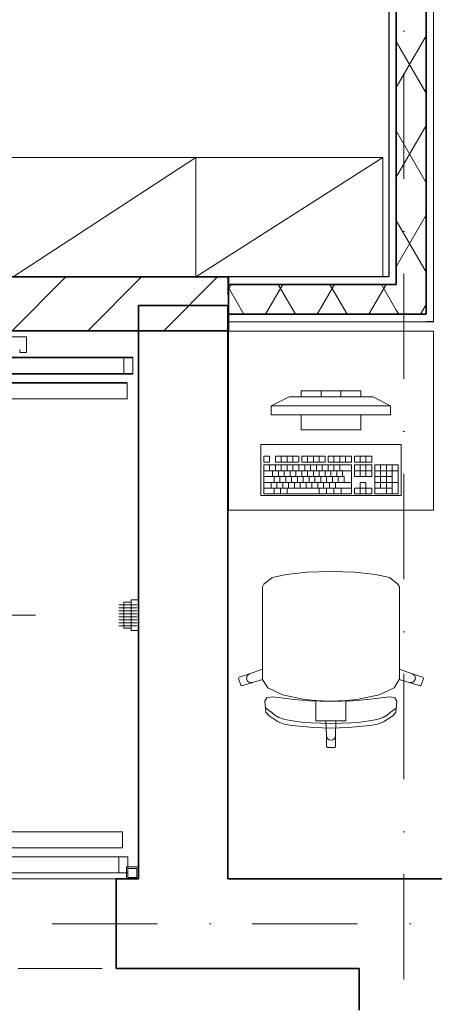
# Model space of a CAD drawing. Header units: millimetres. Extents: x -34676 to 172266, y 39940 to 476087.
# Tile 176 of 256: x 36552 to 37943, y 351421 to 354719. Entities that reach past the tile are written whole.
import ezdxf

# ---------------------------------------------------------------- set-up
doc = ezdxf.new("R2010")
doc.units = ezdxf.units.MM
doc.header["$MEASUREMENT"] = 0
for name, pattern in [('Krawędzie ukryte', [3.912222, 2.822222, -1.09]), ('Kropki i Kreski', [6.702778, 3.527778, -1.763889, 0, -1.411111]), ('TRAZO_Y_PUNTO', [10.3, 5.15, -2.5, 0.15, -2.5])]:
    doc.linetypes.add(name, pattern=pattern)
for name, color, linetype in [('#podkład', 252, 'Continuous'), ('2D - Rysunki i Obrazki', 7, 'Continuous'), ('Drzwi Archicad', 7, 'Continuous'), ('Konstrukcja - Siatka mod', 7, 'Continuous'), ('Konstrukcja - Stropy', 7, 'Continuous'), ('Konstrukcja - Ściany działowe', 7, 'Continuous'), ('Konstrukcja - Ściany nośne wew..P', 7, 'Continuous'), ('Wnętrze - Umeblowanie', 7, 'Continuous')]:
    doc.layers.add(name, color=color, linetype=linetype)

# ---------------------------------------------------------------- blocks, each defined once
blk = doc.blocks.new('kjghgg')
at = {"layer": '2D - Rysunki i Obrazki', "color": 252, "linetype": 'Continuous', "lineweight": 13, "ltscale": 100}
for p, q in [((-107814.8, 478964.3), (-107795.8, 478964.3)), ((-107814.8, 478964.3), (-107435.8, 478964.3)), ((-107435.8, 478964.3), (-107435.8, 477128.3)), ((-107810.8, 478944.3), (-107930.8, 478944.3)), ((-107810.8, 478891.3), (-107810.8, 478944.3)), ((-107832.8, 478901.3), (-107832.8, 478891.3)), ((-107454.8, 478874.3), (-109330.8, 478874.3)), ((-107832.8, 478891.3), (-107810.8, 478891.3)), ((-107484.8, 478874.3), (-107484.8, 478820.3)), ((-107454.8, 478820.3), (-107454.8, 478874.3)), ((-107454.8, 478820.3), (-109330.8, 478820.3)), ((-107472.8, 478790.3), (-109312.8, 478790.3)), ((-107472.8, 478790.3), (-109148.8, 478790.3)), ((-107472.8, 478736.3), (-107472.8, 478790.3)), ((-109312.8, 478736.3), (-107472.8, 478736.3)), ((-107472.8, 478736.3), (-109312.8, 478736.3)), ((-107472.8, 478736.3), (-109148.8, 478736.3)), ((-107500.8, 478046.3), (-107440.8, 478046.3)), ((-107495.8, 478046.3), (-107484.8, 478046.3)), ((-107484.8, 478054.8), (-107459.8, 478054.8)), ((-107484.8, 478054.8), (-107484.8, 477967.8)), ((-107459.8, 478062.8), (-107459.8, 477959.8)), ((-107459.8, 478062.8), (-107435.8, 478062.8)), ((-107435.8, 478062.8), (-107435.8, 477959.8)), ((-107500.8, 478036.3), (-107440.8, 478036.3)), ((-107500.8, 478026.3), (-107440.8, 478026.3)), ((-107500.8, 478016.3), (-107440.8, 478016.3)), ((-107495.8, 478036.3), (-107484.8, 478036.3)), ((-107495.8, 478026.3), (-107484.8, 478026.3)), ((-107495.8, 478016.3), (-107484.8, 478016.3)), ((-107500.8, 478006.3), (-107440.8, 478006.3)), ((-107500.8, 477996.3), (-107440.8, 477996.3)), ((-107500.8, 477986.3), (-107440.8, 477986.3)), ((-107500.8, 477976.3), (-107440.8, 477976.3)), ((-107495.8, 478006.3), (-107484.8, 478006.3)), ((-107495.8, 477996.3), (-107484.8, 477996.3)), ((-107495.8, 477986.3), (-107484.8, 477986.3)), ((-107495.8, 477976.3), (-107484.8, 477976.3)), ((-107484.8, 477967.8), (-107459.8, 477967.8)), ((-107459.8, 477959.8), (-107435.8, 477959.8)), ((-107488.8, 477286.3), (-109312.8, 477286.3)), ((-109312.8, 477286.3), (-107488.8, 477286.3)), ((-107488.8, 477232.3), (-107488.8, 477286.3)), ((-107488.8, 477286.3), (-107488.7, 477286.3)), ((-107448.8, 477286.3), (-107448.7, 477286.3)), ((-109312.8, 477232.3), (-107488.8, 477232.3)), ((-109330.8, 477202.3), (-107470.8, 477202.3)), ((-107500.8, 477202.3), (-107500.8, 477148.3)), ((-107470.8, 477148.3), (-107470.8, 477202.3)), ((-107435.8, 477168.3), (-107475.8, 477168.3)), ((-107475.8, 477168.3), (-107475.8, 477128.3)), ((-107440.8, 477163.3), (-107470.8, 477163.3)), ((-107470.8, 477163.3), (-107470.8, 477133.3)), ((-107440.8, 477133.3), (-107440.8, 477163.3)), ((-107435.8, 477128.3), (-107435.8, 477168.3)), ((-109330.8, 477148.3), (-107470.8, 477148.3)), ((-107814.8, 477128.3), (-107435.8, 477128.3)), ((-107475.8, 477128.3), (-107435.8, 477128.3)), ((-107470.8, 477133.3), (-107440.8, 477133.3))]:
    blk.add_line(p, q, dxfattribs=at)
at = {"layer": '2D - Rysunki i Obrazki', "color": 252, "linetype": 'Continuous', "lineweight": 35, "ltscale": 100}
for p, q in [((-107454.8, 478874.3), (-108974.8, 478874.3)), ((-107454.8, 478820.3), (-108974.8, 478820.3)), ((-107454.8, 478820.3), (-108616.8, 478820.3)), ((-107454.8, 478820.3), (-108242.8, 478820.3)), ((-107472.8, 478790.3), (-108242.8, 478790.3))]:
    blk.add_line(p, q, dxfattribs=at)
at = {"layer": '2D - Rysunki i Obrazki', "color": 252, "linetype": 'Continuous', "lineweight": 18, "ltscale": 100}
blk.add_line((-107472.8, 478736.3), (-107472.7, 478736.3), dxfattribs=at)
at = {"layer": '2D - Rysunki i Obrazki', "color": 252, "linetype": 'TRAZO_Y_PUNTO', "lineweight": 13, "ltscale": 100}
blk.add_line((-109080.8, 478011.3), (-107780.8, 478011.3), dxfattribs=at)
at = {"layer": 'Drzwi Archicad', "color": 252, "linetype": 'Continuous', "lineweight": 35, "ltscale": 100}
blk.add_line((-107510.7, 476828.3), (-107510.7, 477128.3), dxfattribs=at)
at = {"layer": 'Konstrukcja - Siatka mod', "color": 252, "linetype": 'Kropki i Kreski', "lineweight": 13, "ltscale": 100}
for p, q in [((-106545.8, 485189), (-106545.8, 468219.5)), ((-123813.3, 476978.3), (-94368.7, 476978.3))]:
    blk.add_line(p, q, dxfattribs=at)
at = {"layer": 'Konstrukcja - Stropy', "color": 252, "linetype": 'Continuous', "lineweight": 13, "ltscale": 100}
for p, q in [((-107435.8, 478964.3), (-109404, 478964.3)), ((-107435.8, 477128.3), (-107435.8, 478964.3)), ((-109404, 477128.3), (-107435.8, 477128.3))]:
    blk.add_line(p, q, dxfattribs=at)
at = {"layer": 'Konstrukcja - Ściany działowe', "color": 252, "linetype": 'Continuous', "lineweight": 25, "ltscale": 100}
for p, q in [((-106595.8, 482078.3), (-106595.8, 479144.3)), ((-106595.8, 479144.3), (-107134, 479144.3)), ((-107134, 479019.3), (-107134, 478994.3)), ((-106445.8, 478994.3), (-106470.8, 478994.3))]:
    blk.add_line(p, q, dxfattribs=at)
at = {"layer": 'Konstrukcja - Ściany działowe', "color": 252, "linetype": 'Continuous', "lineweight": 35, "ltscale": 100}
for p, q in [((-106570.8, 482078.3), (-106570.8, 479119.3)), ((-106470.8, 479119.3), (-106470.8, 482078.3)), ((-107134, 479144.3), (-109403.3, 479144.3)), ((-107134, 478964.3), (-107134, 479144.3)), ((-106595.8, 479119.3), (-107134, 479119.3)), ((-107134, 479119.3), (-107134, 479019.3)), ((-106595.8, 479119.3), (-106570.8, 479119.3)), ((-106595.8, 479119.3), (-106570.8, 479119.3)), ((-106470.8, 479019.3), (-106470.8, 479119.3)), ((-107134, 479019.3), (-106570.8, 479019.3)), ((-106570.8, 479019.3), (-106470.8, 479019.3)), ((-106570.8, 479019.3), (-106470.8, 479019.3)), ((-109403.3, 478964.3), (-107134, 478964.3))]:
    blk.add_line(p, q, dxfattribs=at)
at = {"layer": 'Konstrukcja - Ściany działowe', "color": 252, "linetype": 'Continuous', "lineweight": 13, "ltscale": 100}
for p, q in [((-106445.8, 478994.3), (-106445.8, 482078.3)), ((-107134, 479144.3), (-107134, 479119.3)), ((-107134, 478994.3), (-106470.8, 478994.3))]:
    blk.add_line(p, q, dxfattribs=at)
at = {"layer": 'Konstrukcja - Ściany działowe', "color": 252, "linetype": 'Continuous', "lineweight": 13}
for p, q in [((-106570.8, 479778.8), (-106470.8, 479952)), ((-106470.8, 479760.2), (-106570.8, 479933.4)), ((-106570.8, 479478.8), (-106470.8, 479652)), ((-106470.8, 479460.2), (-106570.8, 479633.4)), ((-106570.8, 479178.8), (-106470.8, 479352)), ((-106470.8, 479160.2), (-106570.8, 479333.4)), ((-107859.4, 478964.3), (-107679.4, 479144.3)), ((-107604.8, 478964.3), (-107424.8, 479144.3)), ((-107350.3, 478964.3), (-107170.3, 479144.3)), ((-107134, 479103.2), (-107124.7, 479119.3)), ((-107082.3, 479019.3), (-107134, 479108.9)), ((-107009.2, 479019.3), (-106951.5, 479119.3)), ((-106909.1, 479019.3), (-106966.8, 479119.3)), ((-106836, 479019.3), (-106778.3, 479119.3)), ((-106735.9, 479019.3), (-106793.6, 479119.3)), ((-106662.8, 479019.3), (-106605.1, 479119.3)), ((-106570.8, 479033.4), (-106620.4, 479119.3)), ((-106562.7, 479019.3), (-106570.8, 479033.4)), ((-106489.6, 479019.3), (-106482.7, 479031.3)), ((-106482.7, 479031.3), (-106470.8, 479052))]:
    blk.add_line(p, q, dxfattribs=at)
at = {"layer": 'Konstrukcja - Ściany działowe', "color": 252, "linetype": 'Krawędzie ukryte', "lineweight": 20, "ltscale": 100}
for p, q in [((-107435.8, 479144.3), (-109403.3, 479144.3)), ((-107135.8, 479144.3), (-107435.8, 479144.3)), ((-109403.3, 478964.3), (-107435.8, 478964.3))]:
    blk.add_line(p, q, dxfattribs=at)
at = {"layer": 'Konstrukcja - Ściany nośne wew..P', "color": 252, "linetype": 'Krawędzie ukryte', "lineweight": 20, "ltscale": 100}
for p, q in [((-107135.8, 477128.3), (-107135.8, 479144.3)), ((-107435.8, 478964.3), (-107435.8, 477128.3)), ((-107435.8, 477128.3), (-109404, 477128.3)), ((-103665.8, 477128.3), (-107135.8, 477128.3)), ((-109404, 476828.3), (-106695.8, 476828.3)), ((-106695.8, 476828.3), (-106695.8, 476688.3))]:
    blk.add_line(p, q, dxfattribs=at)
at = {"layer": 'Konstrukcja - Ściany nośne wew..P', "color": 252, "linetype": 'Continuous', "lineweight": 35, "ltscale": 100}
for p, q in [((-107135.8, 479048.3), (-107435.8, 479048.3)), ((-107435.8, 479048.3), (-107435.8, 477128.3)), ((-107135.8, 477128.3), (-107135.8, 479048.3)), ((-107510.7, 476828.3), (-107510.7, 477128.3)), ((-107435.8, 477128.3), (-107510.7, 477128.3)), ((-104689.3, 477128.3), (-107135.8, 477128.3)), ((-107510.7, 476828.3), (-106695.8, 476828.3)), ((-106695.8, 476828.3), (-106695.8, 476688.3))]:
    blk.add_line(p, q, dxfattribs=at)
at = {"layer": 'Wnętrze - Umeblowanie', "color": 252, "linetype": 'Continuous', "lineweight": 13, "ltscale": 100}
for p, q in [((-106615.8, 479544.3), (-109095.8, 479544.3)), ((-107855.8, 479144.3), (-107243.3, 479544.3)), ((-107243.3, 479544.3), (-107243.3, 479144.3)), ((-107243.3, 479144.3), (-106615.8, 479544.3)), ((-106615.8, 479144.3), (-106615.8, 479544.3)), ((-109095.8, 479144.3), (-106615.8, 479144.3)), ((-107134, 478962.9), (-106445.8, 478962.9)), ((-107134, 478362.9), (-107134, 478962.9)), ((-106445.8, 478962.9), (-106445.8, 478362.9)), ((-106989.9, 478712.9), (-106929.9, 478742.9)), ((-106929.9, 478742.9), (-106649.9, 478742.9)), ((-106689.9, 478762.9), (-106889.9, 478762.9)), ((-106889.9, 478762.9), (-106889.9, 478742.9)), ((-106889.9, 478742.9), (-106689.9, 478742.9)), ((-106823.2, 478742.9), (-106823.2, 478762.9)), ((-106756.5, 478742.9), (-106756.5, 478762.9)), ((-106689.9, 478742.9), (-106689.9, 478762.9)), ((-106589.9, 478712.9), (-106649.9, 478742.9)), ((-106589.9, 478712.9), (-106989.9, 478712.9)), ((-106989.9, 478712.9), (-106989.9, 478682.9)), ((-106589.9, 478682.9), (-106589.9, 478712.9)), ((-106989.9, 478682.9), (-106589.9, 478682.9)), ((-106689.9, 478682.9), (-106889.9, 478682.9)), ((-106889.9, 478682.9), (-106889.9, 478632.9)), ((-106689.9, 478632.9), (-106689.9, 478682.9)), ((-106889.9, 478632.9), (-106689.9, 478632.9)), ((-107024.9, 478582.9), (-107024.9, 478412.9)), ((-106554.9, 478582.9), (-107024.9, 478582.9)), ((-106554.9, 478412.9), (-106554.9, 478582.9)), ((-106995.5, 478543.8), (-107015.1, 478543.8)), ((-107015.1, 478543.8), (-107015.1, 478524.4)), ((-106995.5, 478524.4), (-106995.5, 478543.8)), ((-106897.6, 478543.8), (-106975.9, 478543.8)), ((-106975.9, 478543.8), (-106975.9, 478524.4)), ((-106956.3, 478524.4), (-106956.3, 478543.8)), ((-106936.8, 478524.4), (-106936.8, 478543.8)), ((-106917.2, 478524.4), (-106917.2, 478543.8)), ((-106897.6, 478524.4), (-106897.6, 478543.8)), ((-106809.5, 478543.8), (-106887.8, 478543.8)), ((-106887.8, 478543.8), (-106887.8, 478524.4)), ((-106868.2, 478524.4), (-106868.2, 478543.8)), ((-106848.6, 478524.4), (-106848.6, 478543.8)), ((-106829, 478524.4), (-106829, 478543.8)), ((-106809.5, 478524.4), (-106809.5, 478543.8)), ((-106721.3, 478543.8), (-106799.7, 478543.8)), ((-106799.7, 478543.8), (-106799.7, 478524.4)), ((-106780.1, 478524.4), (-106780.1, 478543.8)), ((-106760.5, 478524.4), (-106760.5, 478543.8)), ((-106740.9, 478524.4), (-106740.9, 478543.8)), ((-106721.3, 478524.4), (-106721.3, 478543.8)), ((-106652.8, 478543.8), (-106711.5, 478543.8)), ((-106711.5, 478543.8), (-106711.5, 478524.4)), ((-106692, 478524.4), (-106692, 478543.8)), ((-106672.4, 478524.4), (-106672.4, 478543.8)), ((-106652.8, 478524.4), (-106652.8, 478543.8)), ((-107015.1, 478524.4), (-106995.5, 478524.4)), ((-106721.3, 478514.7), (-107015.1, 478514.7)), ((-107015.1, 478514.7), (-107015.1, 478417.8)), ((-106995.5, 478495.3), (-106995.5, 478514.7)), ((-106975.9, 478524.4), (-106897.6, 478524.4)), ((-106975.9, 478495.3), (-106975.9, 478514.7)), ((-106956.3, 478495.3), (-106956.3, 478514.7)), ((-106936.8, 478495.3), (-106936.8, 478514.7)), ((-106917.2, 478495.3), (-106917.2, 478514.7)), ((-106897.6, 478495.3), (-106897.6, 478514.7)), ((-106887.8, 478524.4), (-106809.5, 478524.4)), ((-106878, 478495.3), (-106878, 478514.7)), ((-106858.4, 478495.3), (-106858.4, 478514.7)), ((-106838.8, 478495.3), (-106838.8, 478514.7)), ((-106819.3, 478495.3), (-106819.3, 478514.7)), ((-106799.7, 478524.4), (-106721.3, 478524.4)), ((-106799.7, 478495.3), (-106799.7, 478514.7)), ((-106780.1, 478495.3), (-106780.1, 478514.7)), ((-106760.5, 478495.3), (-106760.5, 478514.7)), ((-106721.3, 478417.8), (-106721.3, 478514.7)), ((-106711.5, 478524.4), (-106652.8, 478524.4)), ((-106652.8, 478514.7), (-106711.5, 478514.7)), ((-106711.5, 478514.7), (-106711.5, 478475.9)), ((-106692, 478475.9), (-106692, 478514.7)), ((-106672.4, 478475.9), (-106672.4, 478514.7)), ((-106652.8, 478475.9), (-106652.8, 478514.7)), ((-106564.7, 478514.7), (-106643, 478514.7)), ((-106643, 478514.7), (-106643, 478417.8)), ((-106623.4, 478437.2), (-106623.4, 478514.7)), ((-106603.8, 478417.8), (-106603.8, 478514.7)), ((-106584.3, 478417.8), (-106584.3, 478514.7)), ((-106564.7, 478417.8), (-106564.7, 478514.7)), ((-107015.1, 478495.3), (-106721.3, 478495.3)), ((-107015.1, 478475.9), (-106745.8, 478475.9)), ((-106985.7, 478475.9), (-106985.7, 478495.3)), ((-106980.8, 478456.5), (-106980.8, 478475.9)), ((-106966.1, 478475.9), (-106966.1, 478495.3)), ((-106961.2, 478456.5), (-106961.2, 478475.9)), ((-106946.5, 478475.9), (-106946.5, 478495.3)), ((-106941.7, 478456.5), (-106941.7, 478475.9)), ((-106927, 478475.9), (-106927, 478495.3)), ((-106922.1, 478456.5), (-106922.1, 478475.9)), ((-106907.4, 478475.9), (-106907.4, 478495.3)), ((-106902.5, 478456.5), (-106902.5, 478475.9)), ((-106887.8, 478475.9), (-106887.8, 478495.3)), ((-106882.9, 478456.5), (-106882.9, 478475.9)), ((-106868.2, 478475.9), (-106868.2, 478495.3)), ((-106863.3, 478456.5), (-106863.3, 478475.9)), ((-106848.6, 478475.9), (-106848.6, 478495.3)), ((-106843.7, 478456.5), (-106843.7, 478475.9)), ((-106829, 478475.9), (-106829, 478495.3)), ((-106824.2, 478456.5), (-106824.2, 478475.9)), ((-106809.5, 478475.9), (-106809.5, 478495.3)), ((-106804.6, 478456.5), (-106804.6, 478475.9)), ((-106789.9, 478475.9), (-106789.9, 478495.3)), ((-106785, 478456.5), (-106785, 478475.9)), ((-106770.3, 478475.9), (-106770.3, 478495.3)), ((-106765.4, 478456.5), (-106765.4, 478475.9)), ((-106750.7, 478475.9), (-106750.7, 478495.3)), ((-106745.8, 478456.5), (-106745.8, 478475.9)), ((-106711.5, 478495.3), (-106652.8, 478495.3)), ((-106711.5, 478475.9), (-106652.8, 478475.9)), ((-106643, 478495.3), (-106564.7, 478495.3)), ((-106643, 478475.9), (-106584.3, 478475.9)), ((-107015.1, 478456.5), (-106721.3, 478456.5)), ((-107015.1, 478437.2), (-106721.3, 478437.2)), ((-106990.6, 478437.2), (-106990.6, 478456.5)), ((-106980.8, 478417.8), (-106980.8, 478437.2)), ((-106971, 478437.2), (-106971, 478456.5)), ((-106958.8, 478417.8), (-106958.8, 478437.2)), ((-106951.4, 478437.2), (-106951.4, 478456.5)), ((-106936.8, 478417.8), (-106936.8, 478437.2)), ((-106931.9, 478437.2), (-106931.9, 478456.5)), ((-106912.3, 478437.2), (-106912.3, 478456.5)), ((-106892.7, 478437.2), (-106892.7, 478456.5)), ((-106873.1, 478437.2), (-106873.1, 478456.5)), ((-106853.5, 478437.2), (-106853.5, 478456.5)), ((-106833.9, 478437.2), (-106833.9, 478456.5)), ((-106829, 478417.8), (-106829, 478437.2)), ((-106814.4, 478437.2), (-106814.4, 478456.5)), ((-106804.6, 478417.8), (-106804.6, 478437.2)), ((-106794.8, 478437.2), (-106794.8, 478456.5)), ((-106780.1, 478417.8), (-106780.1, 478437.2)), ((-106775.2, 478437.2), (-106775.2, 478456.5)), ((-106755.6, 478417.8), (-106755.6, 478437.2)), ((-106692, 478437.2), (-106711.5, 478437.2)), ((-106711.5, 478437.2), (-106711.5, 478417.8)), ((-106672.4, 478456.5), (-106692, 478456.5)), ((-106692, 478456.5), (-106692, 478437.2)), ((-106692, 478417.8), (-106692, 478437.2)), ((-106692, 478437.2), (-106672.4, 478437.2)), ((-106672.4, 478437.2), (-106672.4, 478456.5)), ((-106652.8, 478437.2), (-106672.4, 478437.2)), ((-106672.4, 478417.8), (-106672.4, 478437.2)), ((-106652.8, 478417.8), (-106652.8, 478437.2)), ((-106643, 478456.5), (-106564.7, 478456.5)), ((-106643, 478437.2), (-106584.3, 478437.2)), ((-107024.9, 478412.9), (-106554.9, 478412.9)), ((-107015.1, 478417.8), (-106721.3, 478417.8)), ((-106711.5, 478417.8), (-106652.8, 478417.8)), ((-106643, 478417.8), (-106564.7, 478417.8)), ((-106445.8, 478362.9), (-107134, 478362.9)), ((-106939.7, 478148.2), (-106985.7, 478137.5)), ((-106871, 478155.3), (-106939.7, 478148.2)), ((-106869.9, 478155.4), (-106871, 478155.3)), ((-106789.9, 478157.9), (-106869.9, 478155.4)), ((-106789.9, 478157.9), (-106709.8, 478155.4)), ((-106709.8, 478155.4), (-106708.8, 478155.3)), ((-106708.8, 478155.3), (-106640, 478148.2)), ((-106640, 478148.2), (-106594.1, 478137.5)), ((-107014.6, 478115.5), (-107019.2, 478106.9)), ((-106987.8, 478136.6), (-107014.6, 478115.5)), ((-106985.7, 478137.5), (-106987.8, 478136.6)), ((-106594.1, 478137.5), (-106592, 478136.6)), ((-106592, 478136.6), (-106565.2, 478115.5)), ((-106565.2, 478115.5), (-106560.6, 478106.9)), ((-107019.2, 478106.9), (-107019.2, 478075.8)), ((-107019.2, 478075.8), (-107019.2, 478039.7)), ((-106560.6, 478106.9), (-106560.6, 478075.8)), ((-106560.6, 478075.8), (-106560.6, 478039.7)), ((-107019.2, 478039.7), (-107019.2, 477830.6)), ((-106560.6, 478039.7), (-106560.6, 477830.6)), ((-107062.5, 477815), (-107097.9, 477803.6)), ((-107067.7, 477812.1), (-107071.3, 477807.5)), ((-107062.5, 477815), (-107067.7, 477812.1)), ((-107019.2, 477830.6), (-107062.5, 477815)), ((-107019.2, 477796.4), (-107019.2, 477830.6)), ((-106560.6, 477796.4), (-106560.6, 477830.6)), ((-106560.6, 477830.6), (-106517.2, 477815)), ((-106517.2, 477815), (-106512.1, 477812.1)), ((-106517.2, 477815), (-106481.8, 477803.6)), ((-106512.1, 477812.1), (-106508.4, 477807.5)), ((-107097.9, 477803.6), (-107099.9, 477799.8)), ((-107099.9, 477799.8), (-107092.4, 477777)), ((-107088.6, 477775.1), (-107053.2, 477786.5)), ((-107071.3, 477807.5), (-107072.9, 477801.9)), ((-107072.9, 477801.9), (-107072.2, 477796.1)), ((-107072.2, 477796.1), (-107069.3, 477791)), ((-107069.3, 477791), (-107064.7, 477787.4)), ((-107064.7, 477787.4), (-107059.1, 477785.8)), ((-107059.1, 477785.8), (-107053.2, 477786.5)), ((-107053.2, 477786.5), (-107019, 477796.2)), ((-107019.2, 477796.4), (-107019, 477796.2)), ((-107019, 477796.2), (-107001.7, 477768.3)), ((-106560.7, 477796.2), (-106578.1, 477768.3)), ((-106560.6, 477796.4), (-106560.7, 477796.2)), ((-106526.6, 477786.5), (-106560.7, 477796.2)), ((-106520.7, 477785.8), (-106526.6, 477786.5)), ((-106491.2, 477775.1), (-106526.6, 477786.5)), ((-106515, 477787.4), (-106520.7, 477785.8)), ((-106510.4, 477791), (-106515, 477787.4)), ((-106507.5, 477796.1), (-106510.4, 477791)), ((-106508.4, 477807.5), (-106506.8, 477801.9)), ((-106506.8, 477801.9), (-106507.5, 477796.1)), ((-106479.9, 477799.8), (-106487.3, 477777)), ((-106481.8, 477803.6), (-106479.9, 477799.8)), ((-107092.4, 477777), (-107088.6, 477775.1)), ((-107001.7, 477768.3), (-106952, 477744.5)), ((-106952, 477744.5), (-106877.6, 477728.7)), ((-106627.8, 477744.5), (-106702.1, 477728.7)), ((-106578.1, 477768.3), (-106627.8, 477744.5)), ((-106487.3, 477777), (-106491.2, 477775.1)), ((-107004.6, 477734.8), (-107011.3, 477723.2)), ((-107011.3, 477723.2), (-107008, 477687.1)), ((-106987.3, 477737.8), (-107004.6, 477734.8)), ((-106958.4, 477735.2), (-106987.3, 477737.8)), ((-106913.1, 477729.4), (-106958.4, 477735.2)), ((-106862.2, 477724.7), (-106913.1, 477729.4)), ((-106877.6, 477728.7), (-106840.2, 477726.3)), ((-106789.9, 477722.4), (-106862.2, 477724.7)), ((-106840.2, 477726.3), (-106789.9, 477723.1)), ((-106840.2, 477726.3), (-106840.2, 477687.6)), ((-106739.6, 477726.3), (-106789.9, 477723.1)), ((-106789.9, 477722.4), (-106717.6, 477724.7)), ((-106702.1, 477728.7), (-106739.6, 477726.3)), ((-106739.6, 477726.3), (-106739.6, 477687.6)), ((-106717.6, 477724.7), (-106666.7, 477729.4)), ((-106666.7, 477729.4), (-106621.3, 477735.2)), ((-106621.3, 477735.2), (-106592.4, 477737.8)), ((-106592.4, 477737.8), (-106575.2, 477734.8)), ((-106575.2, 477734.8), (-106568.5, 477723.2)), ((-106568.5, 477723.2), (-106571.8, 477687.1)), ((-107004.9, 477697.7), (-107008.6, 477700.3)), ((-107008, 477687.1), (-106997.4, 477674)), ((-106998.6, 477692.6), (-107004.9, 477697.7)), ((-106989.6, 477686.4), (-106998.6, 477692.6)), ((-106977.9, 477676.3), (-106989.6, 477686.4)), ((-106840.2, 477687.6), (-106840.2, 477657.7)), ((-106739.6, 477687.6), (-106739.6, 477657.7)), ((-106601.9, 477676.3), (-106590.2, 477686.4)), ((-106590.2, 477686.4), (-106581.1, 477692.6)), ((-106571.8, 477687.1), (-106582.3, 477674)), ((-106581.1, 477692.6), (-106574.9, 477697.7)), ((-106574.9, 477697.7), (-106571.1, 477700.3)), ((-106997.4, 477674), (-106966.4, 477653.9)), ((-106964.7, 477668.6), (-106977.9, 477676.3)), ((-106966.4, 477653.9), (-106946.5, 477646.6)), ((-106944.4, 477662.4), (-106964.7, 477668.6)), ((-106946.5, 477646.6), (-106920.6, 477641.8)), ((-106918.4, 477657.4), (-106944.4, 477662.4)), ((-106888.4, 477653.7), (-106918.4, 477657.4)), ((-106856, 477651.2), (-106888.4, 477653.7)), ((-106822.6, 477649.7), (-106856, 477651.2)), ((-106840.2, 477657.7), (-106806.8, 477657.7)), ((-106789.9, 477649.3), (-106822.6, 477649.7)), ((-106806.8, 477657.7), (-106789.9, 477657.7)), ((-106806.8, 477657.7), (-106805, 477607.8)), ((-106773, 477657.7), (-106789.9, 477657.7)), ((-106789.9, 477649.3), (-106757.2, 477649.7)), ((-106773, 477657.7), (-106774.8, 477607.8)), ((-106739.6, 477657.7), (-106773, 477657.7)), ((-106757.2, 477649.7), (-106723.8, 477651.2)), ((-106723.8, 477651.2), (-106691.3, 477653.7)), ((-106691.3, 477653.7), (-106661.4, 477657.4)), ((-106661.4, 477657.4), (-106635.4, 477662.4)), ((-106633.3, 477646.6), (-106659.2, 477641.8)), ((-106635.4, 477662.4), (-106615.1, 477668.6)), ((-106613.4, 477653.9), (-106633.3, 477646.6)), ((-106615.1, 477668.6), (-106601.9, 477676.3)), ((-106582.3, 477674), (-106613.4, 477653.9)), ((-106920.6, 477641.8), (-106847.4, 477634.9)), ((-106847.4, 477634.9), (-106789.9, 477632.7)), ((-106732.4, 477634.9), (-106789.9, 477632.7)), ((-106659.2, 477641.8), (-106732.4, 477634.9)), ((-106805, 477607.8), (-106803.8, 477602.1)), ((-106805, 477607.8), (-106805, 477570.9)), ((-106803.8, 477602.1), (-106800.6, 477597.2)), ((-106800.6, 477597.2), (-106795.7, 477594)), ((-106795.7, 477594), (-106789.9, 477592.8)), ((-106784.1, 477594), (-106789.9, 477592.8)), ((-106779.2, 477597.2), (-106784.1, 477594)), ((-106775.9, 477602.1), (-106779.2, 477597.2)), ((-106774.8, 477607.8), (-106775.9, 477602.1)), ((-106774.8, 477607.8), (-106774.8, 477570.9)), ((-106805, 477570.9), (-106802, 477567.9)), ((-106802, 477567.9), (-106789.9, 477567.9)), ((-106777.8, 477567.9), (-106789.9, 477567.9)), ((-106774.8, 477570.9), (-106777.8, 477567.9))]:
    blk.add_line(p, q, dxfattribs=at)

msp = doc.modelspace()

# ---------------------------------------------------------------- block references
at = {"layer": '#podkład'}
msp.add_blockref('kjghgg', (144386, -125287.5), dxfattribs=at)

doc.saveas('drawing.dxf')
